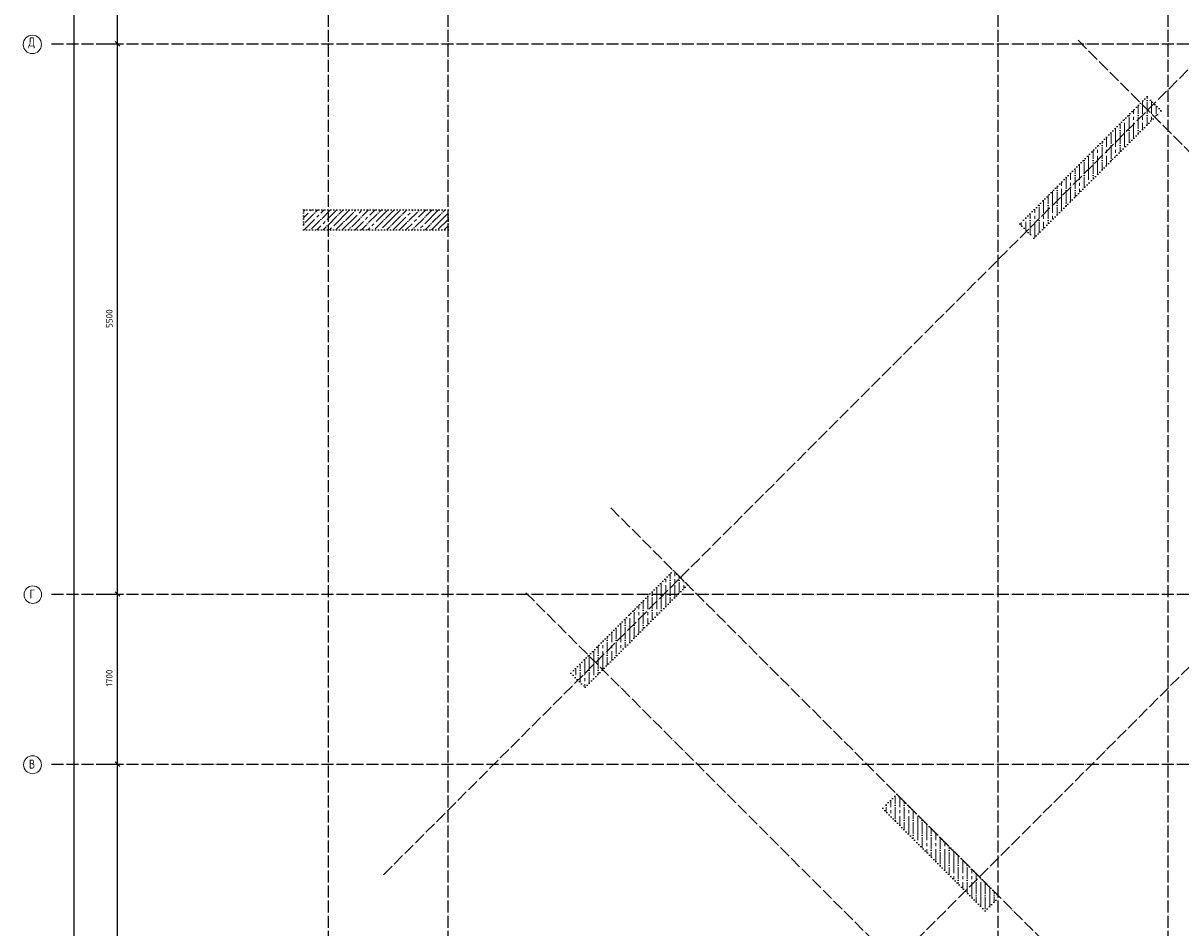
# Model space of a CAD drawing. Header units: millimetres. Extents: x -3057 to 112233, y -2869 to 47508.
# Tile 2 of 48: x -3053 to 8527, y 5064 to 14107. Entities that reach past the tile are written whole.
import ezdxf

# ---------------------------------------------------------------- set-up
doc = ezdxf.new("R2010")
doc.units = ezdxf.units.MM
doc.header["$PDMODE"] = 65
for name, pattern in [('______11', [150, 120, -15, 0, -15]), ('______5', [330, 240, -30, 30, -30]), ('______9', [30, 0, -30])]:
    doc.linetypes.add(name, pattern=pattern)
for name, color, linetype, lineweight in [('Колонна (1)', 7, 'Continuous', 35), ('Колонна (2)', 7, 'Continuous', 35), ('Размерная линия_ общее', 7, 'Continuous', 13)]:
    doc.layers.add(name, color=color, linetype=linetype, lineweight=lineweight)
doc.layers.add('Осевая линия_ общее', color=7, linetype='______5', lineweight=13, true_color=0xa0a0a0)
doc.styles.add('ISOCPEUR', font='ISOCPEUR')
doc.dimstyles.new('DIMSTYLE_2', dxfattribs={"dimtxt": 66, "dimasz": 75, "dimexe": 0, "dimexo": 0, "dimgap": 33, "dimtad": 2, "dimdec": 0, "dimrnd": 5, "dimzin": 12, "dimdsep": 46, "dimtxsty": 'ISOCPEUR', "dimblk1": 'ALL_ML_STRICH', "dimblk2": 'ALL_ML_STRICH', "dimsah": 1, "dimcen": 0, "dimclrd": 7, "dimclre": 256, "dimclrt": 7, "dimadec": 0, "dimazin": 0, "dimtfac": 1, "dimtdec": 0, "dimtix": 1, "dimtmove": 2, "dimatfit": 3, "dimfxl": 0, "dimtzin": 0, "dimlwd": 0, "dimlwe": -3, "dimarcsym": 0})
doc.dimstyles.new('DIMSTYLE_3', dxfattribs={"dimtxt": 66, "dimasz": 75, "dimexe": 0, "dimexo": 0, "dimgap": 33, "dimtad": 2, "dimdec": 0, "dimrnd": 5, "dimzin": 12, "dimdsep": 46, "dimtxsty": 'ISOCPEUR', "dimblk1": 'ALL_ML_STRICH', "dimblk2": 'ALL_ML_STRICH', "dimsah": 1, "dimcen": 0, "dimclrd": 7, "dimclre": 256, "dimclrt": 7, "dimadec": 0, "dimazin": 0, "dimtfac": 1, "dimtdec": 0, "dimtix": 1, "dimtmove": 2, "dimatfit": 3, "dimfxl": 0, "dimtzin": 0, "dimlwd": 0, "dimlwe": -3, "dimarcsym": 0})
pattern_1 = [(90, (0, 0), (-90, 6e-15), [120, -15, 0, -15]), (90, (-45, 6e-15), (-90, 6e-15), [240, -30, 30, -30])]

# ---------------------------------------------------------------- blocks, each defined once
blk = doc.blocks.new('ALL_ML_STRICH')
at = {"color": 0, "linetype": 'ByBlock', "lineweight": -2}
for p, q in [((-1, 0), (0.5, 0)), ((-0.3, -0.3), (0.3, 0.3)), ((0, -0.5), (0, 0.5))]:
    blk.add_line(p, q, dxfattribs=at)
blk = doc.blocks.new('*D4')
at = {"layer": 'DEFPOINTS', "color": 7, "linetype": 'Continuous', "lineweight": 13, "transparency": 33554687}
for p in [(-2418, 46490), (-2783, 0), (-2544, 0)]:
    blk.add_point(p, dxfattribs=at)
at = {"layer": 'Размерная линия_ общее', "color": 253, "linetype": 'Continuous', "lineweight": -2, "true_color": 0xa0a0a0, "transparency": 33554687}
for p, q in [((-2438, 46490), (-2544, 46490)), ((-2763, 0), (-2544, 0))]:
    blk.add_line(p, q, dxfattribs=at)
at = {"layer": 'Размерная линия_ общее', "color": 7, "linetype": 'Continuous', "lineweight": -2, "transparency": 33554687}
blk.add_line((-2544, 0), (-2544, 46490), dxfattribs=at)
at = {"layer": 'Размерная линия_ общее', "color": 7, "linetype": 'Continuous', "lineweight": 13, "transparency": 33554687, "xscale": 75, "yscale": 75, "zscale": 75}
for p, rotation in [((-2544, 46490), 90), ((-2544, 0), 270)]:
    blk.add_blockref('ALL_ML_STRICH', p, dxfattribs=dict(at, rotation=rotation))
at = {"layer": 'Размерная линия_ общее', "color": 7, "linetype": 'Continuous', "lineweight": 13, "transparency": 33554687, "insert": (-2627, 23242), "char_height": 66, "width": 330, "attachment_point": 5, "rotation": 90, "style": 'ISOCPEUR'}
blk.add_mtext('\\A1;{46490}', dxfattribs=at)
blk = doc.blocks.new('*D6')
at = {"layer": 'DEFPOINTS', "color": 7, "linetype": 'Continuous', "lineweight": 13, "transparency": 33554687}
for p in [(-2424, 6700), (-2424, 1200), (-2109, 1200)]:
    blk.add_point(p, dxfattribs=at)
at = {"layer": 'Размерная линия_ общее', "color": 253, "linetype": 'Continuous', "lineweight": -2, "true_color": 0xa0a0a0, "transparency": 33554687}
for p, q in [((-2324, 6700), (-2109, 6700)), ((-2324, 1200), (-2109, 1200))]:
    blk.add_line(p, q, dxfattribs=at)
at = {"layer": 'Размерная линия_ общее', "color": 7, "linetype": 'Continuous', "lineweight": -2, "transparency": 33554687}
blk.add_line((-2109, 1200), (-2109, 6700), dxfattribs=at)
at = {"layer": 'Размерная линия_ общее', "color": 7, "linetype": 'Continuous', "lineweight": 13, "transparency": 33554687, "xscale": 75, "yscale": 75, "zscale": 75}
for p, rotation in [((-2109, 6700), 90), ((-2109, 1200), 270)]:
    blk.add_blockref('ALL_ML_STRICH', p, dxfattribs=dict(at, rotation=rotation))
at = {"layer": 'Размерная линия_ общее', "color": 7, "linetype": 'Continuous', "lineweight": 13, "transparency": 33554687, "insert": (-2192, 3953), "char_height": 66, "width": 264, "attachment_point": 5, "rotation": 90, "style": 'ISOCPEUR'}
blk.add_mtext('\\A1;{5500}', dxfattribs=at)
blk = doc.blocks.new('*D7')
at = {"layer": 'DEFPOINTS', "color": 7, "linetype": 'Continuous', "lineweight": 13, "transparency": 33554687}
for p in [(-2424, 8400), (-2424, 6700), (-2109, 6700)]:
    blk.add_point(p, dxfattribs=at)
at = {"layer": 'Размерная линия_ общее', "color": 253, "linetype": 'Continuous', "lineweight": -2, "true_color": 0xa0a0a0, "transparency": 33554687}
for p, q in [((-2324, 8400), (-2109, 8400)), ((-2324, 6700), (-2109, 6700))]:
    blk.add_line(p, q, dxfattribs=at)
at = {"layer": 'Размерная линия_ общее', "color": 7, "linetype": 'Continuous', "lineweight": -2, "transparency": 33554687}
blk.add_line((-2109, 6700), (-2109, 8400), dxfattribs=at)
at = {"layer": 'Размерная линия_ общее', "color": 7, "linetype": 'Continuous', "lineweight": 13, "transparency": 33554687, "xscale": 75, "yscale": 75, "zscale": 75}
for p, rotation in [((-2109, 8400), 90), ((-2109, 6700), 270)]:
    blk.add_blockref('ALL_ML_STRICH', p, dxfattribs=dict(at, rotation=rotation))
at = {"layer": 'Размерная линия_ общее', "color": 7, "linetype": 'Continuous', "lineweight": 13, "transparency": 33554687, "insert": (-2192, 7560), "char_height": 66, "width": 264, "attachment_point": 5, "rotation": 90, "style": 'ISOCPEUR'}
blk.add_mtext('\\A1;{1700}', dxfattribs=at)
blk = doc.blocks.new('*D8')
at = {"layer": 'DEFPOINTS', "color": 7, "linetype": 'Continuous', "lineweight": 13, "transparency": 33554687}
for p in [(-2424, 13900), (-2424, 8400), (-2109, 8400)]:
    blk.add_point(p, dxfattribs=at)
at = {"layer": 'Размерная линия_ общее', "color": 253, "linetype": 'Continuous', "lineweight": -2, "true_color": 0xa0a0a0, "transparency": 33554687}
for p, q in [((-2324, 13900), (-2109, 13900)), ((-2324, 8400), (-2109, 8400))]:
    blk.add_line(p, q, dxfattribs=at)
at = {"layer": 'Размерная линия_ общее', "color": 7, "linetype": 'Continuous', "lineweight": -2, "transparency": 33554687}
blk.add_line((-2109, 8400), (-2109, 13900), dxfattribs=at)
at = {"layer": 'Размерная линия_ общее', "color": 7, "linetype": 'Continuous', "lineweight": 13, "transparency": 33554687, "xscale": 75, "yscale": 75, "zscale": 75}
for p, rotation in [((-2109, 13900), 90), ((-2109, 8400), 270)]:
    blk.add_blockref('ALL_ML_STRICH', p, dxfattribs=dict(at, rotation=rotation))
at = {"layer": 'Размерная линия_ общее', "color": 7, "linetype": 'Continuous', "lineweight": 13, "transparency": 33554687, "insert": (-2192, 11153), "char_height": 66, "width": 264, "attachment_point": 5, "rotation": 90, "style": 'ISOCPEUR'}
blk.add_mtext('\\A1;{5500}', dxfattribs=at)
blk = doc.blocks.new('*D9')
at = {"layer": 'DEFPOINTS', "color": 7, "linetype": 'Continuous', "lineweight": 13, "transparency": 33554687}
for p in [(-2424, 15200), (-2424, 13900), (-2109, 13900)]:
    blk.add_point(p, dxfattribs=at)
at = {"layer": 'Размерная линия_ общее', "color": 253, "linetype": 'Continuous', "lineweight": -2, "true_color": 0xa0a0a0, "transparency": 33554687}
for p, q in [((-2324, 15200), (-2109, 15200)), ((-2324, 13900), (-2109, 13900))]:
    blk.add_line(p, q, dxfattribs=at)
at = {"layer": 'Размерная линия_ общее', "color": 7, "linetype": 'Continuous', "lineweight": -2, "transparency": 33554687}
blk.add_line((-2109, 13900), (-2109, 15200), dxfattribs=at)
at = {"layer": 'Размерная линия_ общее', "color": 7, "linetype": 'Continuous', "lineweight": 13, "transparency": 33554687, "xscale": 75, "yscale": 75, "zscale": 75}
for p, rotation in [((-2109, 15200), 90), ((-2109, 13900), 270)]:
    blk.add_blockref('ALL_ML_STRICH', p, dxfattribs=dict(at, rotation=rotation))
at = {"layer": 'Размерная линия_ общее', "color": 7, "linetype": 'Continuous', "lineweight": 13, "transparency": 33554687, "insert": (-2192, 14560), "char_height": 66, "width": 264, "attachment_point": 5, "rotation": 90, "style": 'ISOCPEUR'}
blk.add_mtext('\\A1;{1300}', dxfattribs=at)
blk = doc.blocks.new('СЛОЖНЫЙ_ОБЪЕКТ_1')
at = {"layer": 'Осевая линия_ общее', "color": 253, "linetype": '______11', "lineweight": -3, "true_color": 0xa0a0a0, "transparency": 33554687}
for p, q in [((0, -2590), (0, 47490)), ((1200, -2590), (1200, 47490)), ((6700, -2590), (6700, 47490)), ((8400, -2590), (8400, 47490)), ((552, 5594), (17714, 22756)), ((3543, 2603), (20705, 19765)), ((-2770, 13900), (26050, 13900)), ((13952, 7482), (7489, 13945)), ((9278, 2808), (2815, 9271)), ((-2770, 8400), (26050, 8400)), ((8429, 1960), (1966, 8423)), ((-2770, 6700), (26050, 6700))]:
    blk.add_line(p, q, dxfattribs=at)
at = {"layer": 'Осевая линия_ общее', "color": 7, "linetype": 'Continuous', "lineweight": 13, "transparency": 33554687}
for centre, radius in [((-2961, 13894), 91.7), ((-2956, 8394), 87.7), ((-2959, 6694), 89.6)]:
    blk.add_circle(centre, radius, dxfattribs=at)
at = {"layer": 'Осевая линия_ общее', "color": 7, "linetype": 'Continuous', "lineweight": 13, "transparency": 33554687, "char_height": 90, "attachment_point": 7, "style": 'ISOCPEUR'}
for s, insert, width in [('\\W0.82;Д', (-3002, 13855), 117.79), ('\\W0.78;Г', (-2988, 8355), 97.92), ('\\W0.80;В', (-2995, 6655), 107.95)]:
    blk.add_mtext(s, dxfattribs=dict(at, insert=insert, width=width))

msp = doc.modelspace()

# ---------------------------------------------------------------- hatches: boundary and pattern name
at = {"layer": 'Колонна (1)', "lineweight": 18, "transparency": 33554687}
h = msp.add_hatch(dxfattribs=at)
h.set_pattern_fill('__________541', color=256, scale=30, style=0, pattern_type=2)
h.set_pattern_definition(pattern_1)
h.paths.add_polyline_path([(8188.9, 13372.4), (6916.1, 12099.6), (7057.6, 11958.2), (8330.4, 13231)], flags=0)
at = {"layer": 'Колонна (2)', "lineweight": 18, "transparency": 33554687}
h = msp.add_hatch(dxfattribs=at)
h.set_pattern_fill('__________539', color=256, scale=30, style=0, pattern_type=2)
h.set_pattern_definition([(45, (0, 0), (-63.6396, 63.6396), [120, -15, 0, -15]), (45, (-31.82, 31.82), (-63.6396, 63.6396), [240, -30, 30, -30])])
h.paths.add_polyline_path([(1200, 12240), (-250, 12240), (-250, 12040), (1200, 12040)], flags=0)
h = msp.add_hatch(dxfattribs=at)
h.set_pattern_fill('__________541', color=256, scale=30, style=0, pattern_type=2)
h.set_pattern_definition(pattern_1)
h.paths.add_polyline_path([(2567.4, 7468.1), (3592.7, 8493.4), (3451.3, 8634.8), (2426, 7609.5)], flags=0)
h = msp.add_hatch(dxfattribs=at)
h.set_pattern_fill('__________541', color=256, scale=30, style=0, pattern_type=2)
h.set_pattern_definition(pattern_1)
h.paths.add_polyline_path([(5544.7, 6258.6), (6570, 5233.3), (6711.4, 5374.8), (5686.1, 6400.1)], flags=0)

# ---------------------------------------------------------------- linework, layer by layer
at = {"layer": 'Колонна (1)', "color": 7, "linetype": '______9', "lineweight": -3, "transparency": 33554687}
for p, q in [((8188.9, 13372.4), (6916.1, 12099.6)), ((8330.4, 13231), (8188.9, 13372.4)), ((7057.6, 11958.2), (8330.4, 13231)), ((6916.1, 12099.6), (7057.6, 11958.2))]:
    msp.add_line(p, q, dxfattribs=at)
at = {"layer": 'Колонна (2)', "color": 7, "linetype": '______9', "lineweight": -3, "transparency": 33554687}
for p, q in [((1200, 12240), (-250, 12240)), ((-250, 12240), (-250, 12040)), ((1200, 12040), (1200, 12240)), ((-250, 12040), (1200, 12040)), ((3451.3, 8634.8), (2426, 7609.5)), ((3592.7, 8493.4), (3451.3, 8634.8)), ((2567.4, 7468.1), (3592.7, 8493.4)), ((2426, 7609.5), (2567.4, 7468.1)), ((5686.1, 6400.1), (5544.7, 6258.6)), ((6711.4, 5374.8), (5686.1, 6400.1)), ((5544.7, 6258.6), (6570, 5233.3)), ((6570, 5233.3), (6711.4, 5374.8))]:
    msp.add_line(p, q, dxfattribs=at)

# ---------------------------------------------------------------- block references
at = {"layer": 'Осевая линия_ общее', "color": 253, "linetype": '______11', "lineweight": -3, "true_color": 0xa0a0a0, "transparency": 33554687}
msp.add_blockref('СЛОЖНЫЙ_ОБЪЕКТ_1', (0, 0), dxfattribs=at)

# ---------------------------------------------------------------- dimensions: what is measured, and where the dimension line sits
at = {"layer": 'Размерная линия_ общее', "color": 7, "linetype": 'Continuous', "lineweight": 13, "transparency": 33554687}
for base, p1, p2, dimstyle, picture, middle in [((-2544.2, 46490), (-2763, 0), (-2437.8, 46490), 'DIMSTYLE_2', '*D4', (-2627.2, 23241.7)), ((-2108.6, 15200), (-2323.8, 13900), (-2323.8, 15200), 'DIMSTYLE_3', '*D9', (-2191.6, 14559.9)), ((-2108.6, 13900), (-2323.8, 8400), (-2323.8, 13900), 'DIMSTYLE_3', '*D8', (-2191.6, 11153.3)), ((-2108.6, 8400), (-2323.8, 6700), (-2323.8, 8400), 'DIMSTYLE_3', '*D7', (-2191.6, 7559.9)), ((-2108.6, 6700), (-2323.8, 1200), (-2323.8, 6700), 'DIMSTYLE_3', '*D6', (-2191.6, 3953.3))]:
    dim = msp.add_linear_dim(base=base, p1=p1, p2=p2, angle=90, dimstyle=dimstyle, override={"dimpost": '<>', "dimclrd": 7, "dimclre": 253, "dimclrt": 7, "dimlwd": 0, "dimlwe": 65533}, dxfattribs=at)
    dim.commit()
    dim.dimension.update_dxf_attribs({"geometry": picture, "text_midpoint": middle, "dimtype": 160})

doc.saveas('drawing.dxf')
